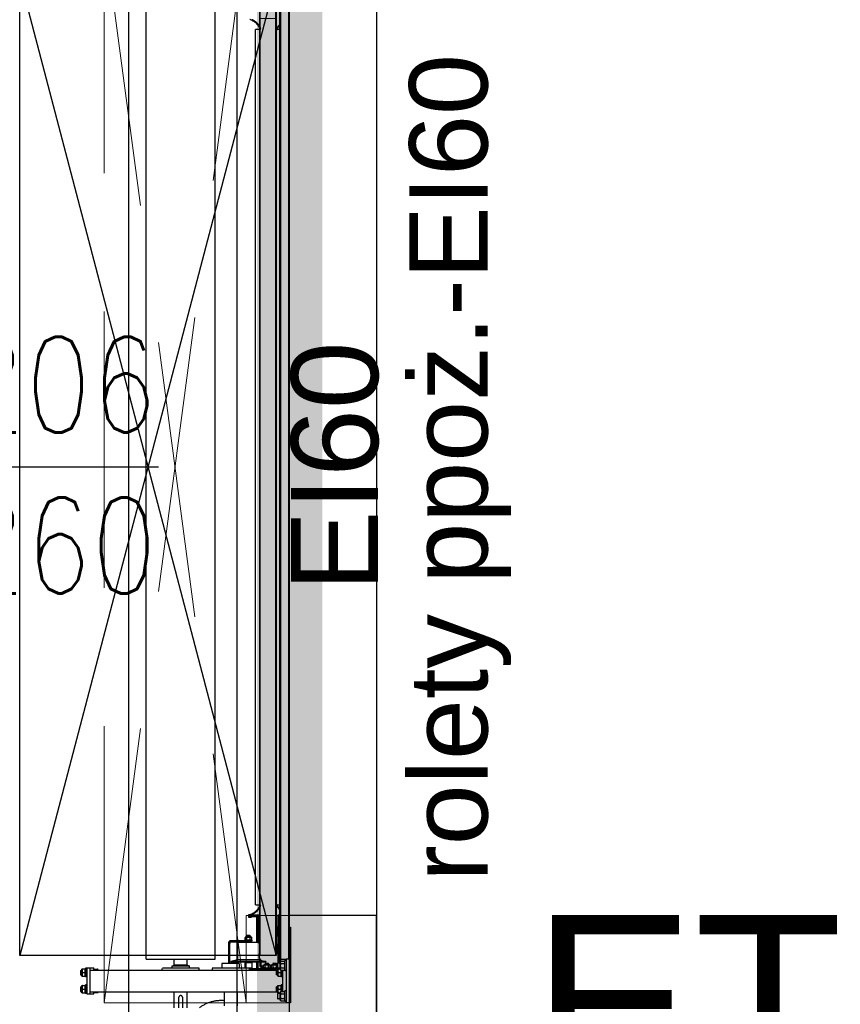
# Model space of a CAD drawing. Header units: centimetres. Extents: x -156440 to 298236, y -263599 to 81430.
# Tile 144 of 170: x 205774 to 207660, y -166506 to -164244. Entities that reach past the tile are written whole.
import ezdxf
from ezdxf.enums import TextEntityAlignment as Align

# ---------------------------------------------------------------- set-up
doc = ezdxf.new("R2010")
doc.units = ezdxf.units.CM
doc.header["$LTSCALE"] = 50
for name, pattern in [('Kondygnacja -2$0$DIVIDE', [31.75, 12.7, -6.35, 0, -6.35, 0, -6.35]), ('Kondygnacja -2$0$HIDDEN2', [4.7625, 3.175, -1.5875]), ('Kondygnacja -2$0$HIDDENX2', [19.05, 12.7, -6.35]), ('Osie rzutów$0$DASHDOT2', [12.7, 6.35, -3.175, 0, -3.175])]:
    doc.linetypes.add(name, pattern=pattern)
doc.layers.get('0').update_dxf_attribs({"color": 8})
doc.layers.add('Kondygnacja -2$0$_SP KORYTA', color=8, linetype='Continuous', lineweight=25)
doc.layers.add('Kondygnacja -2$0$RYSUNKOWE_NIEDRUK', color=8, linetype='Continuous', lineweight=9)
for name, color, linetype in [('Kondygnacja -2$0$ARCH_ETAPOWANIE', 8, 'Kondygnacja -2$0$DIVIDE'), ('Kondygnacja -2$0$ARCH_INFO_ETYK_DRZWI', 8, 'Continuous'), ('Kondygnacja -2$0$ARCH_INFO_ODPORNOŚĆ OGNIOWA', 8, 'Continuous'), ('Kondygnacja -2$0$ARCH_KONSTR_POWYŻEJ RZUTU_IST', 8, 'Kondygnacja -2$0$HIDDEN2'), ('Kondygnacja -2$0$ARCH_ŚLUSARKA_DRZWI', 8, 'Continuous'), ('Kondygnacja -2$0$ARCH_ŻELBET_IST', 9, 'Continuous'), ('Osie rzutów$0$ARCH_INFO_OSIE_IST', 8, 'Osie rzutów$0$DASHDOT2')]:
    doc.layers.add(name, color=color, linetype=linetype)
doc.layers.add('OBRYSY POWIERZCHNI', color=8, linetype='Continuous', plot=False)
doc.styles.add('Kondygnacja -2$0$Arial', font='ARIAL.TTF')
doc.styles.add('Kondygnacja -2$0$Romans', font='Romans.shx', dxfattribs={"width": 0.7})

# ---------------------------------------------------------------- blocks, each defined once
blk = doc.blocks.new('Osie rzutów')
at = {"layer": 'Osie rzutów$0$ARCH_INFO_OSIE_IST', "ltscale": 10}
blk.add_line((12860, 12510), (12860, 4623.26), dxfattribs=at)
blk = doc.blocks.new('Kondygnacja -2$0$T-drzwi_lewe-200')
at = {"layer": 'Kondygnacja -2$0$ARCH_INFO_ETYK_DRZWI'}
blk.add_line((0, 0), (-60, 0), dxfattribs=at)
at = {"layer": 'Kondygnacja -2$0$ARCH_INFO_ETYK_DRZWI', "color": 1, "style": 'Kondygnacja -2$0$Arial'}
blk.add_attdef('ADS_DRZWI:ODPORNOŚĆ_OGNIOWA', text='', height=20, rotation=90, dxfattribs=at).set_placement((56.44, 0.12), align=Align.BOTTOM_CENTER)
at = {"layer": 'Kondygnacja -2$0$ARCH_INFO_ETYK_DRZWI', "style": 'Kondygnacja -2$0$Romans', "width": 0.8}
for tag, p in [('ADS_DRZWI:SZEROKOŚĆ', (-23, 7.91)), ('ADS_DRZWI:WYSOKOŚĆ', (-23, -29))]:
    blk.add_attdef(tag, text='', height=22, dxfattribs=at).set_placement(p, align=Align.CENTER)
at = {"layer": 'Kondygnacja -2$0$ARCH_INFO_ETYK_DRZWI', "style": 'Kondygnacja -2$0$Arial'}
blk.add_attdef('ADS_DRZWI:SYMBOL', text='', height=20, dxfattribs=at).set_placement((-110.59, 0), align=Align.MIDDLE)
blk = doc.blocks.new('Kondygnacja -2$0$brama-VR2')
at = {"linetype": 'Kondygnacja -2$0$HIDDENX2', "extrusion": (0.906308, 2.66458e-15, 0.422618)}
for p, q in [((-8.7, -233.5), (-8.7, -7.5)), ((7.2, -233.5), (7.2, -7.5)), ((17.4, -19.34), (17.4, -8.17)), ((17.5, -19.54), (17.5, -8.17)), ((21.1, -232.66), (21.1, -8.17)), ((21.2, -232.66), (21.2, -8.17)), ((22.05, -233.5), (22.05, -7.5)), ((22.25, -233.5), (22.25, -7.5)), ((24.05, -233.5), (24.05, -7.5)), ((24.25, -233.5), (24.25, -7.5)), ((22.05, -223.5), (22.05, -17.5)), ((24.25, -223.5), (24.25, -17.5)), ((17.4, -20), (16.4, -20)), ((16.4, -221), (16.4, -20)), ((17.4, -221.27), (17.4, -19.73)), ((17.5, -221.08), (17.5, -19.92)), ((21.23, -20), (21.2, -20)), ((22.05, -20), (21.38, -20)), ((16.4, -221), (17.4, -221)), ((17.5, -232.66), (17.5, -221.46)), ((21.2, -221), (21.23, -221)), ((21.38, -221), (22.05, -221)), ((14.8, -223.34), (14.8, -223.87)), ((15.1, -223.29), (14.85, -223.29)), ((15, -223.74), (15, -223.54)), ((15.5, -223.77), (15, -223.74)), ((15.36, -223.73), (15.36, -223.53)), ((15.36, -223.53), (16.56, -223.53)), ((15.36, -223.78), (15.36, -223.73)), ((15.36, -223.73), (16.66, -223.73)), ((16.56, -223.73), (15.36, -223.73)), ((16.67, -223.78), (15.36, -223.78)), ((15.5, -223.87), (15.5, -223.77)), ((17.21, -223.44), (15.67, -223.39)), ((16.72, -229.68), (16.72, -223.83)), ((16.76, -223.83), (16.76, -229.68)), ((17, -223.54), (17, -225.95)), ((17.3, -225.95), (17.3, -223.54)), ((17.4, -232.66), (17.4, -221.66)), ((21.55, -223.54), (21.55, -225.95)), ((21.55, -223.54), (21.85, -223.54)), ((21.85, -225.95), (21.85, -223.54)), ((22.05, -223.5), (22.05, -223.5)), ((22.05, -223.5), (22.05, -234.4)), ((22.05, -223.5), (22.05, -223.5)), ((24.25, -223.5), (24.25, -223.5)), ((24.25, -223.5), (24.25, -223.5)), ((24.25, -225.21), (24.25, -223.5)), ((14.8, -223.87), (15.5, -223.87)), ((16.76, -229.68), (16.76, -223.93)), ((16.96, -223.93), (16.96, -229.68)), ((17.41, -226.11), (17.33, -226.03)), ((21.52, -226.03), (21.44, -226.11)), ((21.85, -234.4), (21.85, -225.43)), ((21.85, -225.43), (22.05, -225.43)), ((24.25, -225.21), (24.25, -225.21)), ((14.47, -228.08), (14.4, -228.15)), ((15.2, -228.15), (14.4, -228.15)), ((14.4, -228.15), (14.4, -228.47)), ((15.12, -228.08), (14.47, -228.08)), ((15.12, -228.08), (15.2, -228.15)), ((15.2, -228.15), (15.2, -228.47)), ((17, -228.32), (17, -229.68)), ((17.12, -226.24), (17.2, -226.32)), ((17.2, -227.95), (17.12, -228.04)), ((17.2, -226.32), (17.2, -227.95)), ((17.3, -229.95), (17.3, -228.32)), ((17.33, -228.25), (17.41, -228.17)), ((17.5, -227.95), (17.5, -226.32)), ((21.35, -226.32), (21.35, -227.95)), ((21.44, -228.17), (21.52, -228.25)), ((21.55, -228.32), (21.55, -229.95)), ((21.65, -226.32), (21.73, -226.24)), ((21.65, -227.95), (21.65, -226.32)), ((21.73, -228.04), (21.65, -227.95)), ((21.85, -229.95), (21.85, -228.32)), ((24.25, -226.13), (24.45, -226.13)), ((24.25, -233.5), (24.25, -226.13)), ((24.45, -226.13), (24.45, -233.5)), ((10.2, -229.88), (10.2, -234.47)), ((10.5, -234.47), (10.5, -229.88)), ((14.38, -229.28), (10.8, -229.28)), ((14.38, -229.58), (10.8, -229.58)), ((17.3, -229.68), (12.3, -229.68)), ((12.3, -229.68), (12.3, -233.68)), ((15.6, -229.12), (14, -229.12)), ((14, -229.12), (14, -229.28)), ((14, -229.58), (14, -229.68)), ((14.15, -228.47), (14.05, -228.5)), ((14.05, -229.09), (14.05, -228.5)), ((14.15, -229.12), (14.05, -229.09)), ((14.15, -228.47), (14.23, -228.47)), ((14.23, -228.47), (14.8, -228.47)), ((14.38, -229.28), (14.38, -229.58)), ((14.38, -229.28), (15.22, -229.28)), ((15.22, -229.58), (14.38, -229.58)), ((14.4, -229.28), (14.4, -229.48)), ((15.2, -229.48), (14.4, -229.48)), ((14.42, -229.09), (14.42, -228.5)), ((14.5, -229.48), (14.5, -229.58)), ((14.8, -228.47), (15.36, -228.47)), ((15.1, -229.48), (15.1, -229.58)), ((15.17, -229.09), (15.17, -228.5)), ((15.2, -229.28), (15.2, -229.48)), ((15.22, -229.58), (15.22, -229.28)), ((15.6, -229.28), (15.22, -229.28)), ((15.6, -229.58), (15.22, -229.58)), ((15.36, -228.47), (15.45, -228.47)), ((15.45, -228.47), (15.55, -228.5)), ((15.45, -229.12), (15.55, -229.09)), ((15.55, -229.09), (15.55, -228.5)), ((15.6, -229.12), (15.6, -229.28)), ((15.6, -229.58), (15.6, -229.28)), ((15.6, -229.58), (15.6, -229.68)), ((17.3, -229.68), (17.3, -233.68)), ((17.41, -230.11), (17.33, -230.03)), ((17.5, -231.95), (17.5, -230.32)), ((21.35, -230.32), (21.35, -231.95)), ((21.52, -230.03), (21.44, -230.11)), ((21.65, -230.32), (21.73, -230.24)), ((21.65, -231.95), (21.65, -230.32)), ((17.3, -233.24), (17.3, -232.32)), ((17.33, -232.25), (17.41, -232.17)), ((17.5, -232.66), (17.4, -232.66)), ((17.6, -232.66), (17.5, -232.66)), ((21, -232.66), (17.6, -232.66)), ((21.1, -232.66), (21, -232.66)), ((21.2, -232.66), (21.1, -232.66)), ((21.44, -232.17), (21.52, -232.25)), ((21.55, -232.32), (21.55, -234.41)), ((21.73, -232.04), (21.65, -231.95)), ((21.85, -234.4), (21.85, -232.32)), ((-8.7, -233.5), (7.2, -233.5)), ((-2.75, -235.07), (1.25, -235.07)), ((-2.75, -235.57), (-2.75, -235.07)), ((-2.25, -234.82), (-2.5, -235.07)), ((-2.25, -234.82), (-2.25, -233.5)), ((-2.25, -234.82), (0.75, -234.82)), ((0.75, -234.82), (0.75, -233.5)), ((0.75, -234.82), (1, -235.07)), ((1.25, -235.57), (1.25, -235.07)), ((12.71, -234.47), (8.71, -234.47)), ((8.71, -234.47), (8.71, -235.57)), ((12.3, -233.68), (10.8, -234.08)), ((18.8, -234.08), (10.8, -234.08)), ((10.8, -234.08), (10.8, -234.18)), ((18.8, -234.18), (10.8, -234.18)), ((17.3, -233.68), (12.3, -233.68)), ((12.71, -234.47), (12.71, -235.57)), ((13.89, -234.28), (13.89, -234.18)), ((13.89, -234.28), (14.35, -234.28)), ((15.6, -234.33), (14, -234.33)), ((14, -234.33), (14, -235.57)), ((14.05, -234.28), (14.05, -234.33)), ((14.35, -234.28), (14.4, -234.28)), ((14.4, -234.28), (14.4, -234.18)), ((14.4, -234.28), (14.7, -234.28)), ((14.7, -234.28), (14.7, -234.18)), ((14.9, -234.28), (14.9, -234.18)), ((14.9, -234.28), (15.2, -234.28)), ((15.2, -234.28), (15.2, -234.18)), ((15.2, -234.28), (15.25, -234.28)), ((15.25, -234.28), (15.71, -234.28)), ((15.55, -234.28), (15.55, -234.33)), ((15.6, -234.33), (15.6, -235.58)), ((15.71, -234.28), (15.71, -234.18)), ((16.72, -235.63), (16.72, -234.18)), ((16.76, -234.18), (16.76, -235.63)), ((16.76, -235.63), (16.76, -234.18)), ((16.96, -234.18), (16.96, -235.63)), ((17.66, -233.66), (17.3, -233.24)), ((17.3, -233.68), (18.8, -234.08)), ((17.45, -234.18), (17.45, -234.94)), ((17.75, -234.94), (17.75, -234.18)), ((18.3, -235.14), (17.95, -235.14)), ((18.4, -234.82), (18.3, -234.85)), ((18.3, -235.44), (18.3, -234.85)), ((18.4, -234.82), (18.48, -234.82)), ((18.48, -234.82), (19.05, -234.82)), ((18.75, -234.43), (18.65, -234.53)), ((19.45, -234.53), (18.65, -234.53)), ((18.65, -234.53), (18.65, -234.82)), ((18.67, -235.44), (18.67, -234.85)), ((18.75, -234.43), (19.35, -234.43)), ((18.8, -234.08), (18.8, -234.18)), ((19.05, -234.82), (19.61, -234.82)), ((19.35, -234.43), (19.45, -234.53)), ((19.42, -235.44), (19.42, -234.85)), ((19.45, -234.53), (19.45, -234.82)), ((19.61, -234.82), (19.7, -234.82)), ((19.7, -234.82), (19.8, -234.85)), ((19.8, -235.44), (19.8, -234.85)), ((20.1, -235.14), (19.8, -235.14)), ((20.2, -234.82), (20.1, -234.85)), ((20.1, -235.44), (20.1, -234.85)), ((20.2, -234.82), (20.28, -234.82)), ((20.28, -234.82), (20.85, -234.82)), ((20.55, -234.43), (20.45, -234.53)), ((21.25, -234.53), (20.45, -234.53)), ((20.45, -234.53), (20.45, -234.82)), ((20.47, -235.44), (20.47, -234.85)), ((20.55, -234.43), (21.15, -234.43)), ((20.85, -234.82), (21.41, -234.82)), ((21.15, -234.43), (21.25, -234.53)), ((21.22, -235.44), (21.22, -234.85)), ((21.25, -234.53), (21.25, -234.82)), ((21.41, -234.82), (21.45, -234.82)), ((21.45, -234.51), (21.45, -235.49)), ((21.55, -235.6), (21.55, -234.4)), ((21.6, -234.4), (21.55, -234.4)), ((21.6, -234.4), (21.6, -234.4)), ((22.12, -234.4), (21.6, -234.4)), ((22.05, -233.5), (22.25, -233.5)), ((22.12, -234.1), (22.22, -233.96)), ((22.12, -234.21), (22.12, -234.1)), ((22.12, -234.21), (22.12, -234.24)), ((22.12, -234.97), (22.12, -234.24)), ((22.12, -234.97), (22.12, -235.03)), ((22.12, -235.76), (22.12, -235.03)), ((22.22, -233.96), (23.1, -233.96)), ((22.22, -234.48), (23.1, -234.48)), ((22.25, -233.5), (22.45, -233.5)), ((22.25, -233.96), (22.25, -233.5)), ((22.45, -233.5), (23.45, -233.5)), ((23.2, -234.1), (23.1, -233.96)), ((23.2, -235), (23.2, -233.8)), ((23.45, -233.8), (23.2, -233.8)), ((23.2, -236.2), (23.2, -235)), ((23.45, -233.5), (23.45, -243.5)), ((24.45, -233.5), (23.45, -233.5)), ((24.45, -233.5), (24.45, -243.5)), ((-23.75, -236.1), (-23.75, -236.6)), ((-23.75, -236.1), (-23.45, -236.1)), ((-23.75, -236.6), (-23.75, -237.1)), ((-23.75, -237.1), (-23.45, -237.1)), ((-23.45, -235.78), (-23.43, -235.75)), ((-23.45, -235.89), (-23.45, -235.78)), ((-23.45, -237.42), (-23.45, -235.89)), ((-23.45, -237.42), (-23.43, -237.45)), ((-23.35, -235.75), (-22.75, -235.75)), ((-23.35, -236.6), (-22.75, -236.6)), ((-22.65, -235.78), (-22.67, -235.75)), ((-22.65, -237.42), (-22.67, -237.45)), ((-22.65, -235.6), (-22.65, -237.6)), ((-22.35, -235.6), (-22.65, -235.6)), ((-22.35, -235.5), (-22.35, -241.5)), ((-22.35, -235.5), (-21.55, -235.5)), ((-21.55, -235.5), (-20.75, -235.5)), ((-21.55, -241.5), (-21.55, -235.5)), ((-21.55, -236), (21.55, -236)), ((-20.75, -236), (-20.75, -235.5)), ((-20.75, -235.8), (-19.85, -235.8)), ((-19.75, -236), (-19.75, -235.9)), ((-5, -236), (-5, -235.62)), ((3.45, -235.57), (-4.95, -235.57)), ((3.5, -236), (3.5, -235.62)), ((6.46, -235.62), (6.46, -236)), ((14.91, -235.57), (6.51, -235.57)), ((15.6, -235.58), (14.93, -235.58)), ((14.96, -235.62), (14.96, -236)), ((14.96, -235.63), (19.5, -235.63)), ((19.5, -235.93), (14.96, -235.93)), ((14.96, -235.98), (15.6, -235.98)), ((15.45, -235.98), (15.45, -236)), ((15.55, -235.63), (15.6, -235.58)), ((15.6, -235.93), (15.6, -235.98)), ((16.72, -236), (16.72, -235.93)), ((16.76, -235.93), (16.76, -236)), ((21.55, -235.93), (16.81, -235.93)), ((17.95, -235.44), (18.3, -235.44)), ((18.2, -235.47), (19.9, -235.47)), ((18.2, -235.47), (18.2, -235.63)), ((18.4, -235.47), (18.3, -235.44)), ((19.5, -235.63), (19.5, -235.93)), ((22.05, -235.63), (19.5, -235.63)), ((19.7, -235.47), (19.8, -235.44)), ((19.8, -235.44), (20.1, -235.44)), ((19.9, -235.47), (19.9, -235.63)), ((20, -235.47), (21.45, -235.47)), ((20, -235.47), (20, -235.63)), ((20.2, -235.47), (20.1, -235.44)), ((21.15, -236.2), (21.25, -236.1)), ((21.15, -236.2), (21.15, -237)), ((21.15, -237), (21.25, -237.1)), ((21.25, -237.1), (21.25, -236.1)), ((21.55, -236.1), (21.25, -236.1)), ((21.55, -237.1), (21.25, -237.1)), ((21.55, -235.6), (21.6, -235.6)), ((21.55, -235.78), (21.57, -235.75)), ((21.55, -235.89), (21.55, -235.78)), ((21.55, -237.42), (21.55, -235.89)), ((21.55, -237.42), (21.57, -237.45)), ((21.6, -235.6), (21.6, -235.6)), ((22.12, -235.6), (21.6, -235.6)), ((21.65, -235.75), (22.12, -235.75)), ((21.65, -236.6), (22.25, -236.6)), ((21.7, -235.6), (21.7, -235.63)), ((22.05, -235.6), (22.05, -235.75)), ((22.05, -235.63), (22.05, -235.75)), ((22.12, -235.76), (22.12, -235.79)), ((22.12, -235.9), (22.12, -235.79)), ((22.12, -235.9), (22.22, -236.04)), ((22.22, -235.52), (23.1, -235.52)), ((22.22, -236.04), (23.1, -236.04)), ((22.35, -237.42), (22.33, -237.45)), ((22.35, -236.04), (22.35, -237.6)), ((22.65, -236.04), (22.65, -240.96)), ((23.2, -235.9), (23.1, -236.04)), ((23.45, -236.2), (23.2, -236.2)), ((-23.45, -239.58), (-23.43, -239.55)), ((-23.45, -239.69), (-23.45, -239.58)), ((-23.35, -237.45), (-22.75, -237.45)), ((-23.35, -239.55), (-22.75, -239.55)), ((-22.65, -239.58), (-22.67, -239.55)), ((-22.35, -237.6), (-22.65, -237.6)), ((-22.65, -239.4), (-22.65, -241.4)), ((-22.35, -239.4), (-22.65, -239.4)), ((21.55, -239.58), (21.57, -239.55)), ((21.55, -239.69), (21.55, -239.58)), ((21.65, -237.45), (22.25, -237.45)), ((21.65, -239.55), (22.25, -239.55)), ((22.35, -239.58), (22.33, -239.55)), ((22.65, -237.6), (22.35, -237.6)), ((22.35, -239.4), (22.35, -240.96)), ((22.65, -239.4), (22.35, -239.4)), ((-23.75, -239.9), (-23.75, -240.4)), ((-23.75, -239.9), (-23.45, -239.9)), ((-23.75, -240.4), (-23.75, -240.9)), ((-23.75, -240.9), (-23.45, -240.9)), ((-23.45, -241.22), (-23.45, -239.69)), ((-23.45, -241.22), (-23.43, -241.25)), ((-23.35, -240.4), (-22.75, -240.4)), ((-23.35, -241.25), (-22.75, -241.25)), ((-22.65, -241.22), (-22.67, -241.25)), ((-22.35, -241.4), (-22.65, -241.4)), ((-22.35, -241.5), (-21.55, -241.5)), ((-21.55, -241), (21.55, -241)), ((-21.55, -241.5), (-20.75, -241.5)), ((-20.75, -241.5), (-20.75, -241)), ((-20.75, -241.2), (-19.85, -241.2)), ((-19.75, -241.1), (-19.75, -241)), ((-2.25, -244.66), (-2.25, -241)), ((0.75, -244.66), (0.75, -241)), ((9.21, -241), (9.21, -244.25)), ((12.21, -241), (12.21, -244.25)), ((21.15, -240), (21.25, -239.9)), ((21.15, -240), (21.15, -240.8)), ((21.15, -240.8), (21.25, -240.9)), ((21.25, -240.9), (21.25, -239.9)), ((21.55, -239.9), (21.25, -239.9)), ((21.55, -240.9), (21.25, -240.9)), ((21.45, -241.51), (21.45, -242.49)), ((21.55, -241.22), (21.55, -239.69)), ((21.55, -241.22), (21.57, -241.25)), ((21.55, -242.6), (21.55, -241.4)), ((21.6, -241.4), (21.55, -241.4)), ((21.6, -241.4), (21.6, -241.4)), ((22.12, -241.4), (21.6, -241.4)), ((21.65, -240.4), (22.25, -240.4)), ((21.65, -241.25), (22.12, -241.25)), ((22.12, -241.1), (22.22, -240.96)), ((22.12, -241.21), (22.12, -241.1)), ((22.12, -241.21), (22.12, -241.24)), ((22.12, -241.97), (22.12, -241.24)), ((22.22, -240.96), (23.1, -240.96)), ((22.22, -241.48), (23.1, -241.48)), ((23.2, -241.1), (23.1, -240.96)), ((23.2, -242), (23.2, -240.8)), ((23.45, -240.8), (23.2, -240.8)), ((-1.15, -244.66), (-1.15, -242.27)), ((-0.35, -242.27), (-0.35, -244.66)), ((21.55, -242.6), (21.6, -242.6)), ((21.6, -242.6), (21.6, -242.6)), ((22.12, -242.6), (21.6, -242.6)), ((22.12, -241.97), (22.12, -242.03)), ((22.12, -242.76), (22.12, -242.03)), ((22.12, -242.76), (22.12, -242.79)), ((22.12, -242.9), (22.12, -242.79)), ((22.12, -242.9), (22.22, -243.04)), ((22.22, -242.52), (23.1, -242.52)), ((22.22, -243.04), (23.1, -243.04)), ((23.2, -242.9), (23.1, -243.04)), ((23.2, -243.2), (23.2, -242)), ((23.45, -243.2), (23.2, -243.2)), ((24.45, -243.5), (23.45, -243.5))]:
    blk.add_line(p, q, dxfattribs=at)
at = {"linetype": 'Kondygnacja -2$0$HIDDENX2'}
blk.add_line((30.73, -223.5), (24.25, -223.5), dxfattribs=at)
blk.add_lwpolyline([(21.2, -232.66), (-37.75, -232.66), (-37.75, -8.17), (21.2, -8.17)], close=True, dxfattribs=at)
for points in [[(21.2, -8.17), (-37.75, -232.66)], [(-37.75, -8.17), (21.2, -232.66)]]:
    blk.add_lwpolyline(points, dxfattribs=at)
for centre, radius, start, end in [((13.88, -21.43), 3.92, 24.8877, 71.8201), ((14.15, -21.15), 3.72, 21.0002, 65.7941), ((17.52, -19.82), 0.1, 160.755, 0), ((21.3, -19.93), 0.1, 162.1543, 56.2066), ((25.56, -22.35), 4.99, 134.7, 150.5665), ((25.84, -22.82), 5.38, 134.8767, 146.4044), ((13.88, -219.57), 3.92, 288.1799, 335.1123), ((14.15, -219.85), 3.72, 294.2059, 338.9998), ((17.52, -221.18), 0.1, 0, 199.245), ((21.3, -221.07), 0.1, 303.7934, 197.8457), ((25.56, -218.65), 4.99, 209.4335, 225.3), ((25.84, -218.18), 5.38, 213.5956, 225.1233), ((14.85, -223.34), 0.05, 90, 180), ((16, -233.27), 9.78, 84.1331, 95.8669), ((15.67, -223.32), 0.075, 90, 270), ((16.56, -223.93), 0.4, 0, 90), ((16.56, -223.93), 0.2, 0, 90), ((16.66, -223.83), 0.1, 0, 90), ((16.67, -223.83), 0.05, 0, 90), ((17.2, -223.54), 0.1, 0, 84.7188), ((21.65, -223.54), 0.1, 96.2345, 180), ((22.95, -235.44), 12.07, 94.2943, 96.2345), ((23.05, -233.6), 10.14, 95.6843, 96.7998), ((17.4, -225.95), 0.4, 180, 225), ((17.4, -225.95), 0.1, 180, 225), ((17.2, -226.32), 0.3, 0, 45), ((21.65, -226.32), 0.298, 134.866, 180.134), ((21.45, -225.95), 0.1, 315, 0), ((21.45, -225.95), 0.4, 315, 0), ((17.4, -228.32), 0.4, 135, 180), ((17.4, -228.32), 0.101, 135.1605, 179.8395), ((17.2, -227.95), 0.3, 315, 0), ((21.65, -227.95), 0.3, 180, 225), ((21.45, -228.32), 0.1, 0, 45), ((21.45, -228.32), 0.4, 0, 45), ((10.8, -229.88), 0.6, 90, 180), ((10.8, -229.88), 0.3, 90, 180), ((17.4, -229.95), 0.1, 180, 225), ((17.2, -230.32), 0.3, 0, 45), ((21.65, -230.32), 0.3, 135, 180), ((21.45, -229.95), 0.1, 315, 0), ((21.45, -229.95), 0.4, 315, 0), ((17.4, -232.32), 0.1, 135, 180), ((17.2, -231.95), 0.3, 315, 0), ((21.65, -231.95), 0.3, 180, 225), ((21.45, -232.32), 0.1, 0, 45), ((21.45, -232.32), 0.4, 0, 45), ((17.95, -234.94), 0.5, 180, 270), ((17.35, -233.92), 0.4, 18.7937, 40), ((17.95, -234.94), 0.2, 180, 270), ((-19.85, -235.9), 0.1, 0, 90), ((-4.95, -235.62), 0.05, 270, 0), ((3.45, -235.62), 0.05, 0, 90), ((6.51, -235.62), 0.05, 270, 0), ((14.91, -235.62), 0.05, 0, 90), ((17.16, -235.73), 0.4, 210, 222.9611), ((21.65, -235.53), 0.2, 330, 338.7153), ((21.65, -235.53), 0.4, 345.5225, 349.5428), ((-19.85, -241.1), 0.1, 270, 0), ((-0.75, -242.27), 0.4, 0, 180), ((8.5, -251.26), 8.24, 85.0969, 126.6362)]:
    blk.add_arc(centre, radius, start, end, dxfattribs=at)
for points, weights in [([(14.23, -228.47), (14.15, -228.47), (14.05, -228.5)], [1, 1.0379548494, 1]), ([(14.05, -229.09), (14.15, -229.12), (14.23, -229.12)], [1, 1.03795484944, 1]), ([(14.42, -228.5), (14.32, -228.47), (14.23, -228.47)], [1, 1.0379548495, 1]), ([(14.23, -229.12), (14.32, -229.12), (14.42, -229.09)], [1, 1.03795484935, 1]), ([(14.8, -228.47), (14.62, -228.47), (14.42, -228.5)], [1, 1.0379548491, 1]), ([(14.42, -229.09), (14.62, -229.12), (14.8, -229.12)], [1, 1.03795484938, 1]), ([(15.17, -228.5), (14.97, -228.47), (14.8, -228.47)], [1, 1.03795484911, 1]), ([(14.8, -229.12), (14.97, -229.12), (15.17, -229.09)], [1, 1.0379548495, 1]), ([(15.36, -228.47), (15.27, -228.47), (15.17, -228.5)], [1, 1.03795484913, 1]), ([(15.17, -229.09), (15.27, -229.12), (15.36, -229.12)], [1, 1.03795484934, 1]), ([(15.55, -228.5), (15.45, -228.47), (15.36, -228.47)], [1, 1.03795484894, 1]), ([(15.36, -229.12), (15.45, -229.12), (15.55, -229.09)], [1, 1.03795484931, 1]), ([(18.48, -234.82), (18.4, -234.82), (18.3, -234.85)], [1, 1.0379548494, 1]), ([(18.67, -234.85), (18.57, -234.82), (18.48, -234.82)], [1, 1.0379548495, 1]), ([(19.05, -234.82), (18.87, -234.82), (18.67, -234.85)], [1, 1.0379548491, 1]), ([(19.42, -234.85), (19.22, -234.82), (19.05, -234.82)], [1, 1.03795484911, 1]), ([(19.61, -234.82), (19.52, -234.82), (19.42, -234.85)], [1, 1.03795484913, 1]), ([(19.8, -234.85), (19.7, -234.82), (19.61, -234.82)], [1, 1.03795484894, 1]), ([(20.28, -234.82), (20.2, -234.82), (20.1, -234.85)], [1, 1.0379548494, 1]), ([(20.47, -234.85), (20.37, -234.82), (20.28, -234.82)], [1, 1.0379548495, 1]), ([(20.85, -234.82), (20.67, -234.82), (20.47, -234.85)], [1, 1.0379548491, 1]), ([(21.22, -234.85), (21.02, -234.82), (20.85, -234.82)], [1, 1.03795484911, 1]), ([(21.41, -234.82), (21.32, -234.82), (21.22, -234.85)], [1, 1.03795484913, 1]), ([(21.45, -234.82), (21.43, -234.82), (21.41, -234.82)], [1.01344979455, 1.00873534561, 1]), ([(21.55, -234.4), (21.5, -234.46), (21.45, -234.51)], [1, 1.00423801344, 1]), ([(22.22, -233.96), (22.13, -234.09), (22.12, -234.21)], [1.0000000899, 1.03360010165, 1]), ([(22.12, -234.24), (22.13, -234.35), (22.22, -234.48)], [1, 1.0336001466, 1]), ([(22.22, -234.48), (22.13, -234.74), (22.12, -234.97)], [1, 1.03360147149, 1]), ([(22.12, -235.03), (22.13, -235.26), (22.22, -235.52)], [1, 1.03360147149, 1]), ([(23.2, -234.21), (23.19, -234.09), (23.1, -233.96)], [1, 1.03360010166, 1.0000000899]), ([(23.1, -234.48), (23.19, -234.35), (23.2, -234.24)], [1, 1.03360014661, 1]), ([(23.2, -234.97), (23.19, -234.74), (23.1, -234.48)], [1, 1.03360147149, 1]), ([(23.1, -235.52), (23.19, -235.26), (23.2, -235.03)], [1, 1.03360147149, 1]), ([(-23.43, -235.75), (-23.43, -235.75), (-23.35, -235.75)], [1.07735026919, 1.07735026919, 1]), ([(-23.35, -235.75), (-23.5, -236.17), (-23.35, -236.6)], [1, 1.15470053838, 1]), ([(-23.35, -236.6), (-23.5, -237.02), (-23.35, -237.45)], [1, 1.15470053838, 1]), ([(-22.75, -236.6), (-22.6, -236.17), (-22.75, -235.75)], [1, 1.15470053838, 1]), ([(-22.75, -235.75), (-22.67, -235.75), (-22.67, -235.75)], [1, 1.07735026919, 1.07735026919]), ([(-22.75, -237.45), (-22.6, -237.02), (-22.75, -236.6)], [1, 1.15470053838, 1]), ([(18.3, -235.44), (18.4, -235.47), (18.48, -235.47)], [1, 1.03795484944, 1]), ([(18.48, -235.47), (18.57, -235.47), (18.67, -235.44)], [1, 1.03795484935, 1]), ([(18.67, -235.44), (18.87, -235.47), (19.05, -235.47)], [1, 1.03795484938, 1]), ([(19.05, -235.47), (19.22, -235.47), (19.42, -235.44)], [1, 1.0379548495, 1]), ([(19.42, -235.44), (19.52, -235.47), (19.61, -235.47)], [1, 1.03795484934, 1]), ([(19.61, -235.47), (19.7, -235.47), (19.8, -235.44)], [1, 1.03795484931, 1]), ([(20.1, -235.44), (20.2, -235.47), (20.28, -235.47)], [1, 1.03795484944, 1]), ([(20.28, -235.47), (20.37, -235.47), (20.47, -235.44)], [1, 1.03795484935, 1]), ([(20.47, -235.44), (20.67, -235.47), (20.85, -235.47)], [1, 1.03795484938, 1]), ([(20.85, -235.47), (21.02, -235.47), (21.22, -235.44)], [1, 1.0379548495, 1]), ([(21.22, -235.44), (21.32, -235.47), (21.41, -235.47)], [1, 1.03795484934, 1]), ([(21.41, -235.47), (21.43, -235.47), (21.45, -235.47)], [1, 1.0087353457, 1.01344979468]), ([(21.45, -235.49), (21.5, -235.54), (21.55, -235.6)], [1, 1.00423799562, 1]), ([(21.57, -235.75), (21.57, -235.75), (21.65, -235.75)], [1.07735026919, 1.07735026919, 1]), ([(21.65, -235.75), (21.5, -236.17), (21.65, -236.6)], [1, 1.15470053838, 1]), ([(21.65, -236.6), (21.5, -237.02), (21.65, -237.45)], [1, 1.15470053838, 1]), ([(22.22, -235.52), (22.13, -235.65), (22.12, -235.76)], [1, 1.0336001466, 1]), ([(22.12, -235.79), (22.13, -235.91), (22.22, -236.04)], [1, 1.03360010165, 1.0000000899]), ([(22.25, -236.6), (22.36, -236.3), (22.32, -236.04)], [1, 1.10374920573, 1.06834055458]), ([(22.25, -237.45), (22.4, -237.02), (22.25, -236.6)], [1, 1.15470053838, 1]), ([(23.2, -235.76), (23.19, -235.65), (23.1, -235.52)], [1, 1.03360014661, 1]), ([(23.1, -236.04), (23.19, -235.91), (23.2, -235.79)], [1.0000000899, 1.03360010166, 1]), ([(-23.35, -237.45), (-23.43, -237.45), (-23.43, -237.45)], [1, 1.07735026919, 1.07735026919]), ([(-23.43, -239.55), (-23.43, -239.55), (-23.35, -239.55)], [1.07735026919, 1.07735026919, 1]), ([(-23.35, -239.55), (-23.5, -239.97), (-23.35, -240.4)], [1, 1.15470053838, 1]), ([(-22.67, -237.45), (-22.67, -237.45), (-22.75, -237.45)], [1.07735026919, 1.07735026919, 1]), ([(-22.75, -240.4), (-22.6, -239.97), (-22.75, -239.55)], [1, 1.15470053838, 1]), ([(-22.75, -239.55), (-22.67, -239.55), (-22.67, -239.55)], [1, 1.07735026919, 1.07735026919]), ([(21.65, -237.45), (21.57, -237.45), (21.57, -237.45)], [1, 1.07735026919, 1.07735026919]), ([(21.57, -239.55), (21.57, -239.55), (21.65, -239.55)], [1.07735026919, 1.07735026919, 1]), ([(21.65, -239.55), (21.5, -239.97), (21.65, -240.4)], [1, 1.15470053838, 1]), ([(22.33, -237.45), (22.33, -237.45), (22.25, -237.45)], [1.07735026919, 1.07735026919, 1]), ([(22.25, -240.4), (22.4, -239.97), (22.25, -239.55)], [1, 1.15470053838, 1]), ([(22.25, -239.55), (22.33, -239.55), (22.33, -239.55)], [1, 1.07735026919, 1.07735026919]), ([(-23.35, -240.4), (-23.5, -240.82), (-23.35, -241.25)], [1, 1.15470053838, 1]), ([(-23.35, -241.25), (-23.43, -241.25), (-23.43, -241.25)], [1, 1.07735026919, 1.07735026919]), ([(-22.75, -241.25), (-22.6, -240.82), (-22.75, -240.4)], [1, 1.15470053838, 1]), ([(-22.67, -241.25), (-22.67, -241.25), (-22.75, -241.25)], [1.07735026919, 1.07735026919, 1]), ([(21.55, -241.4), (21.5, -241.46), (21.45, -241.51)], [1, 1.00423801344, 1]), ([(21.65, -240.4), (21.5, -240.82), (21.65, -241.25)], [1, 1.15470053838, 1]), ([(21.65, -241.25), (21.57, -241.25), (21.57, -241.25)], [1, 1.07735026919, 1.07735026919]), ([(22.22, -240.96), (22.13, -241.09), (22.12, -241.21)], [1.0000000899, 1.03360010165, 1]), ([(22.12, -241.24), (22.13, -241.35), (22.22, -241.48)], [1, 1.0336001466, 1]), ([(22.22, -241.48), (22.13, -241.74), (22.12, -241.97)], [1, 1.03360147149, 1]), ([(22.32, -240.96), (22.36, -240.7), (22.25, -240.4)], [1.06834055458, 1.10374920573, 1]), ([(23.2, -241.21), (23.19, -241.09), (23.1, -240.96)], [1, 1.03360010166, 1.0000000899]), ([(23.1, -241.48), (23.19, -241.35), (23.2, -241.24)], [1, 1.03360014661, 1]), ([(23.2, -241.97), (23.19, -241.74), (23.1, -241.48)], [1, 1.03360147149, 1]), ([(21.45, -242.49), (21.5, -242.54), (21.55, -242.6)], [1, 1.00423799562, 1]), ([(22.12, -242.03), (22.13, -242.26), (22.22, -242.52)], [1, 1.03360147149, 1]), ([(22.22, -242.52), (22.13, -242.65), (22.12, -242.76)], [1, 1.0336001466, 1]), ([(22.12, -242.79), (22.13, -242.91), (22.22, -243.04)], [1, 1.03360010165, 1.0000000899]), ([(23.1, -242.52), (23.19, -242.26), (23.2, -242.03)], [1, 1.03360147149, 1]), ([(23.2, -242.76), (23.19, -242.65), (23.1, -242.52)], [1, 1.03360014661, 1]), ([(23.1, -243.04), (23.19, -242.91), (23.2, -242.79)], [1.0000000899, 1.03360010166, 1])]:
    blk.add_rational_spline(points, weights, degree=2, dxfattribs=at)
blk = doc.blocks.new('Kondygnacja -2$0$konstukcja stropu -2')
at = {"layer": 'Kondygnacja -2$0$ARCH_KONSTR_POWYŻEJ RZUTU_IST', "ltscale": 10}
blk.add_line((12885, 5025), (12885, 5575), dxfattribs=at)

msp = doc.modelspace()

# ---------------------------------------------------------------- linework, layer by layer
at = {"layer": 'Kondygnacja -2$0$ARCH_ETAPOWANIE', "ltscale": 10, "const_width": 150, "elevation": -3480}
msp.add_lwpolyline([(215051.723, -159426.769), (206394.241, -159426.769), (206394.241, -167036.769), (215051.723, -167036.769)], dxfattribs=at)
at = {"layer": 'Kondygnacja -2$0$ARCH_ŻELBET_IST', "ltscale": 4}
for p, q in [((206394.241, -167036.769, -3480), (206394.241, -166301.769, -3480)), ((206594.241, -166301.769, -3480), (206394.241, -166301.769, -3480)), ((206594.241, -166836.769, -3480), (206594.241, -166301.769, -3480))]:
    msp.add_line(p, q, dxfattribs=at)
at = {"layer": 'Kondygnacja -2$0$RYSUNKOWE_NIEDRUK', "linetype": 'Kondygnacja -2$0$HIDDENX2', "lineweight": 9}
for p, q in [((205968.375, -166501.769, -3480), (206294.241, -164041.769, -3480)), ((205968.375, -164041.769, -3480), (206294.241, -166501.769, -3480))]:
    msp.add_line(p, q, dxfattribs=at)
at = {"layer": 'Kondygnacja -2$0$RYSUNKOWE_NIEDRUK', "linetype": 'Kondygnacja -2$0$HIDDENX2', "lineweight": 9, "elevation": -3480}
msp.add_lwpolyline([(206294.241, -166501.769), (205968.375, -166501.769), (205968.375, -164041.769), (206294.241, -164041.769)], dxfattribs=at)
msp.add_lwpolyline([(206326.741, -164241.769), (206361.741, -164241.769), (206361.741, -166301.769), (206326.741, -166301.769)], close=True, dxfattribs=at)
at = {"layer": 'Kondygnacja -2$0$RYSUNKOWE_NIEDRUK', "linetype": 'Continuous', "lineweight": 9, "elevation": -3480}
msp.add_lwpolyline([(206394.241, -166301.769), (206394.241, -166501.769), (206294.241, -166501.769), (206294.241, -166301.769)], close=True, dxfattribs=at)
at = {"layer": 'OBRYSY POWIERZCHNI', "elevation": -3480}
msp.add_lwpolyline([(206594.241, -166836.769), (210024.241, -166836.769), (210024.241, -163706.769), (206594.241, -163706.769)], close=True, dxfattribs=at)

# ---------------------------------------------------------------- block references
at = {"layer": 'Kondygnacja -2$0$_SP KORYTA', "xscale": 10, "yscale": 10, "zscale": 10}
msp.add_blockref('Kondygnacja -2$0$konstukcja stropu -2', (77424.241, -219231.769, -3480), dxfattribs=at)
at = {"layer": 'Kondygnacja -2$0$ARCH_INFO_ETYK_DRZWI', "linetype": 'Continuous', "lineweight": -3}
ref = msp.add_blockref('Kondygnacja -2$0$T-drzwi_lewe-200', (206093.313, -165271.769, -3480), dxfattribs=dict(at, xscale=10, yscale=10, zscale=10))
ref.add_attrib('ADS_DRZWI:SZEROKOŚĆ', '206', dxfattribs={"height": 220, "style": 'Kondygnacja -2$0$Romans', "width": 0.8}).set_placement((205863.313, -165192.667, -3480), align=Align.CENTER)
ref.add_attrib('ADS_DRZWI:ODPORNOŚĆ_OGNIOWA', 'EI60', dxfattribs={"color": 1, "height": 200, "rotation": 90, "style": 'Kondygnacja -2$0$Arial'}).set_placement((206657.702, -165270.546, -3480), align=Align.BOTTOM_CENTER)
ref.add_attrib('ADS_DRZWI:WYSOKOŚĆ', '260', dxfattribs={"height": 220, "style": 'Kondygnacja -2$0$Romans', "width": 0.8}).set_placement((205863.313, -165561.769, -3480), align=Align.CENTER)
at = {"layer": 'Kondygnacja -2$0$ARCH_ŚLUSARKA_DRZWI', "xscale": 10, "yscale": 10, "zscale": 10}
msp.add_blockref('Kondygnacja -2$0$brama-VR2', (206151.741, -164066.769, -3480), dxfattribs=at)
at = {"layer": 'Osie rzutów$0$ARCH_INFO_OSIE_IST', "xscale": 10, "yscale": 10, "zscale": 10}
msp.add_blockref('Osie rzutów', (77424.241, -219231.769), dxfattribs=at)

# ---------------------------------------------------------------- texts
at = {"layer": 'Kondygnacja -2$0$ARCH_ETAPOWANIE', "ltscale": 10, "insert": (206951.265, -166300.304, -3480), "char_height": 400, "width": 2796.22902, "attachment_point": 1, "style": 'Kondygnacja -2$0$Arial'}
msp.add_mtext('ETAP I', dxfattribs=at)
at = {"layer": 'Kondygnacja -2$0$ARCH_INFO_ODPORNOŚĆ OGNIOWA', "insert": (206786.29, -165273.62, -3480), "char_height": 180, "width": 3052.35202, "attachment_point": 5, "rotation": 90, "style": 'Kondygnacja -2$0$Arial'}
msp.add_mtext('rolety ppoż.-EI60', dxfattribs=at)

doc.saveas('drawing.dxf')
